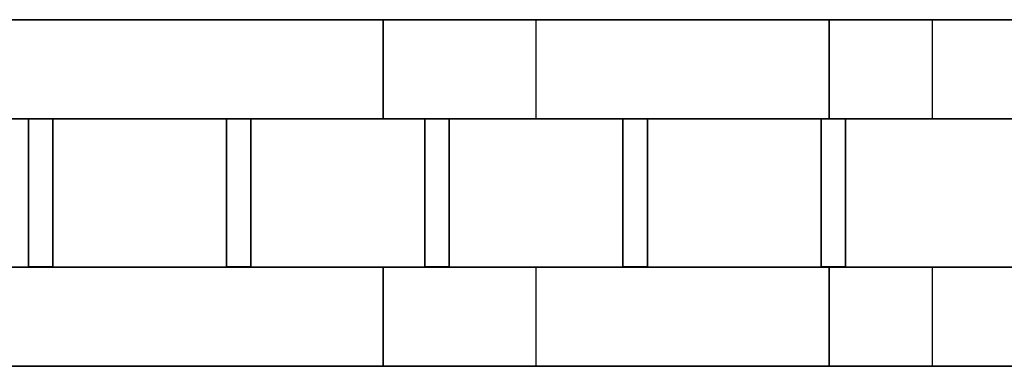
# Model space of a CAD drawing. Header units: millimetres. Extents: x -35 to 33166, y -35 to 31591.
# Tile 14 of 100: x 1784 to 2793, y 863 to 1219. Entities that reach past the tile are written whole.
import ezdxf

# ---------------------------------------------------------------- set-up
doc = ezdxf.new("R2010")
doc.units = ezdxf.units.MM
doc.header["$LTSCALE"] = 25.4
doc.layers.get('0').update_dxf_attribs({"true_color": 0xffffff})
doc.layers.add('ICF - L2', color=7, linetype='Continuous', true_color=0x64ff64)

# ---------------------------------------------------------------- blocks, each defined once
blk = doc.blocks.new('6XR35_96_S_Web')
for p, q in [((-76.1, -46.8, -12.5), (-76.1, 46.8, -12.5)), ((-76.1, 46.8, -12.5), (76.1, 46.8, -12.5)), ((76.1, 46.8, 12.5), (-76.1, 46.8, 12.5)), ((-76.1, 46.8, 12.5), (-76.1, -46.8, 12.5)), ((-76.1, 46.8, -12.5), (-76.1, 46.8, 12.5)), ((76.1, 46.8, -12.5), (76.1, -46.8, -12.5)), ((76.1, -46.8, 12.5), (76.1, 46.8, 12.5)), ((76.1, 46.8, 12.5), (76.1, 46.8, -12.5)), ((76.1, -46.8, -12.5), (-76.1, -46.8, -12.5)), ((-76.1, -46.8, 12.5), (76.1, -46.8, 12.5)), ((-76.1, -46.8, 12.5), (-76.1, -46.8, -12.5)), ((76.1, -46.8, -12.5), (76.1, -46.8, 12.5))]:
    blk.add_line(p, q)
blk = doc.blocks.new('Group9667')
for p, q in [((-101.6, 320.7, 457.2), (-101.6, 2438.4, 457.2)), ((-101.6, 2438.4, 457.2), (-101.6, 2438.4, 0)), ((-101.6, 0, 0), (-101.6, 2438.4, 0)), ((-101.6, 2438.4, 0), (0, 2438.4, 0)), ((-101.6, 2438.4, 457.2), (0, 2438.4, 457.2)), ((0, 0, 0), (0, 2438.4, 0)), ((0, 320.7, 457.2), (0, 2438.4, 457.2)), ((0, 2438.4, 457.2), (0, 2438.4, 0))]:
    blk.add_line(p, q)
blk = doc.blocks.new('Group#4723')
for p, q in [((-355.6, 320.7, 457.2), (-355.6, 2438.4, 457.2)), ((-355.6, 2438.4, 457.2), (-355.6, 2438.4, 0)), ((-355.6, 0, 0), (-355.6, 2438.4, 0)), ((-355.6, 2438.4, 0), (-254, 2438.4, 0)), ((-355.6, 2438.4, 457.2), (-254, 2438.4, 457.2)), ((-254, 0, 0), (-254, 2438.4, 0)), ((-254, 320.7, 457.2), (-254, 2438.4, 457.2)), ((-254, 2438.4, 457.2), (-254, 2438.4, 0))]:
    blk.add_line(p, q)
blk = doc.blocks.new('6XR35_96_S#1_MSG#20')
for name in ['Group#4723', 'Group9667']:
    blk.add_blockref(name, (0, 0))
at = {"extrusion": (9.72607e-16, 1, -1.15708e-14)}
for p in [(177.7, 97.8, 2336.8), (177.7, 97.8, 2133.6)]:
    blk.add_blockref('6XR35_96_S_Web', p, dxfattribs=at)
at = {"extrusion": (9.72607e-16, 1, 1.15708e-14)}
for p in [(177.7, 359, 2336.8), (177.7, 359, 2133.6)]:
    blk.add_blockref('6XR35_96_S_Web', p, dxfattribs=at)
blk = doc.blocks.new('Group9670')
for p, q in [((-101.6, 1071.3, 0), (-101.6, 0, 0)), ((0, 1071.3, 0), (0, 0, 0)), ((-101.6, 0, 457.2), (-101.6, 614.1, 457.2)), ((0, 0, 457.2), (0, 614.1, 457.2)), ((-101.6, 0, 0), (0, 0, 0)), ((-101.6, 0, 457.2), (0, 0, 457.2)), ((-101.6, 0, 457.2), (-101.6, 0, 0)), ((0, 0, 0), (0, 0, 457.2))]:
    blk.add_line(p, q)
blk = doc.blocks.new('Group9671')
for p, q in [((-355.6, 1071.3, 0), (-355.6, 0, 0)), ((-254, 1071.3, 0), (-254, 0, 0)), ((-355.6, 0, 457.2), (-355.6, 614.1, 457.2)), ((-254, 0, 457.2), (-254, 614.1, 457.2)), ((-355.6, 0, 0), (-254, 0, 0)), ((-355.6, 0, 457.2), (-254, 0, 457.2)), ((-355.6, 0, 457.2), (-355.6, 0, 0)), ((-254, 0, 0), (-254, 0, 457.2))]:
    blk.add_line(p, q)
blk = doc.blocks.new('Group9675')
for p, q in [((-101.6, 520.5, 51), (-253.7, 520.5, 51)), ((-253.7, 520.5, 51), (-253.7, 520.5, 144.7)), ((-253.7, 520.5, 144.7), (-101.6, 520.5, 144.7)), ((-253.7, 495.5, 51), (-253.7, 520.5, 51)), ((-253.7, 520.5, 144.7), (-253.7, 495.5, 144.7)), ((-101.6, 520.5, 144.7), (-101.6, 520.5, 51)), ((-101.6, 520.5, 51), (-101.6, 495.5, 51)), ((-101.6, 495.5, 144.7), (-101.6, 520.5, 144.7)), ((-101.6, 495.5, 144.7), (-253.7, 495.5, 144.7)), ((-253.7, 495.5, 144.7), (-253.7, 495.5, 51)), ((-253.7, 495.5, 51), (-101.6, 495.5, 51)), ((-101.6, 495.5, 51), (-101.6, 495.5, 144.7))]:
    blk.add_line(p, q)
blk = doc.blocks.new('Group#4765')
for p, q in [((-101.6, 520.5, 312.1), (-253.7, 520.5, 312.1)), ((-253.7, 520.5, 312.1), (-253.7, 520.5, 405.8)), ((-253.7, 520.5, 405.8), (-101.6, 520.5, 405.8)), ((-253.7, 495.5, 312.1), (-253.7, 520.5, 312.1)), ((-253.7, 520.5, 405.8), (-253.7, 495.5, 405.8)), ((-101.6, 520.5, 405.8), (-101.6, 520.5, 312.1)), ((-101.6, 520.5, 312.1), (-101.6, 495.5, 312.1)), ((-101.6, 495.5, 405.8), (-101.6, 520.5, 405.8)), ((-101.6, 495.5, 405.8), (-253.7, 495.5, 405.8)), ((-253.7, 495.5, 405.8), (-253.7, 495.5, 312.1)), ((-253.7, 495.5, 312.1), (-101.6, 495.5, 312.1)), ((-101.6, 495.5, 312.1), (-101.6, 495.5, 405.8))]:
    blk.add_line(p, q)
blk = doc.blocks.new('Group9677')
for p, q in [((-101.6, 317.3, 51), (-253.7, 317.3, 51)), ((-253.7, 317.3, 51), (-253.7, 317.3, 144.7)), ((-253.7, 317.3, 144.7), (-101.6, 317.3, 144.7)), ((-253.7, 292.3, 51), (-253.7, 317.3, 51)), ((-253.7, 317.3, 144.7), (-253.7, 292.3, 144.7)), ((-101.6, 317.3, 144.7), (-101.6, 317.3, 51)), ((-101.6, 317.3, 51), (-101.6, 292.3, 51)), ((-101.6, 292.3, 144.7), (-101.6, 317.3, 144.7)), ((-101.6, 292.3, 144.7), (-253.7, 292.3, 144.7)), ((-253.7, 292.3, 144.7), (-253.7, 292.3, 51)), ((-253.7, 292.3, 51), (-101.6, 292.3, 51)), ((-101.6, 292.3, 51), (-101.6, 292.3, 144.7))]:
    blk.add_line(p, q)
blk = doc.blocks.new('Group9678')
for p, q in [((-101.6, 317.3, 312.1), (-253.7, 317.3, 312.1)), ((-253.7, 317.3, 312.1), (-253.7, 317.3, 405.8)), ((-253.7, 317.3, 405.8), (-101.6, 317.3, 405.8)), ((-253.7, 292.3, 312.1), (-253.7, 317.3, 312.1)), ((-253.7, 317.3, 405.8), (-253.7, 292.3, 405.8)), ((-101.6, 317.3, 405.8), (-101.6, 317.3, 312.1)), ((-101.6, 317.3, 312.1), (-101.6, 292.3, 312.1)), ((-101.6, 292.3, 405.8), (-101.6, 317.3, 405.8)), ((-101.6, 292.3, 405.8), (-253.7, 292.3, 405.8)), ((-253.7, 292.3, 405.8), (-253.7, 292.3, 312.1)), ((-253.7, 292.3, 312.1), (-101.6, 292.3, 312.1)), ((-101.6, 292.3, 312.1), (-101.6, 292.3, 405.8))]:
    blk.add_line(p, q)
blk = doc.blocks.new('Group9679')
for p, q in [((-101.6, 114.1, 51), (-253.7, 114.1, 51)), ((-253.7, 114.1, 51), (-253.7, 114.1, 144.7)), ((-253.7, 114.1, 144.7), (-101.6, 114.1, 144.7)), ((-253.7, 89.1, 51), (-253.7, 114.1, 51)), ((-253.7, 114.1, 144.7), (-253.7, 89.1, 144.7)), ((-101.6, 114.1, 144.7), (-101.6, 114.1, 51)), ((-101.6, 114.1, 51), (-101.6, 89.1, 51)), ((-101.6, 89.1, 144.7), (-101.6, 114.1, 144.7)), ((-101.6, 89.1, 144.7), (-253.7, 89.1, 144.7)), ((-253.7, 89.1, 144.7), (-253.7, 89.1, 51)), ((-253.7, 89.1, 51), (-101.6, 89.1, 51)), ((-101.6, 89.1, 51), (-101.6, 89.1, 144.7))]:
    blk.add_line(p, q)
blk = doc.blocks.new('Group#4766')
for p, q in [((-101.6, 114.1, 312.1), (-253.7, 114.1, 312.1)), ((-253.7, 114.1, 312.1), (-253.7, 114.1, 405.8)), ((-253.7, 114.1, 405.8), (-101.6, 114.1, 405.8)), ((-253.7, 89.1, 312.1), (-253.7, 114.1, 312.1)), ((-253.7, 114.1, 405.8), (-253.7, 89.1, 405.8)), ((-101.6, 114.1, 405.8), (-101.6, 114.1, 312.1)), ((-101.6, 114.1, 312.1), (-101.6, 89.1, 312.1)), ((-101.6, 89.1, 405.8), (-101.6, 114.1, 405.8)), ((-101.6, 89.1, 405.8), (-253.7, 89.1, 405.8)), ((-253.7, 89.1, 405.8), (-253.7, 89.1, 312.1)), ((-253.7, 89.1, 312.1), (-101.6, 89.1, 312.1)), ((-101.6, 89.1, 312.1), (-101.6, 89.1, 405.8))]:
    blk.add_line(p, q)
blk = doc.blocks.new('6XR35_96_S#1_CUT_52_625_MSG')
for name in ['Group9671', 'Group9670', 'Group9675', 'Group#4765', 'Group9677', 'Group9678', 'Group9679', 'Group#4766']:
    blk.add_blockref(name, (0, 0))
blk = doc.blocks.new('Group9359')
for p, q in [((-101.6, 0, 0), (-101.6, 1741.7, 0)), ((0, 0, 0), (0, 1741.7, 0)), ((-101.6, 1477.7, 457.2), (-101.6, 0, 457.2)), ((0, 0, 457.2), (0, 1477.7, 457.2)), ((-101.6, 0, 0), (-101.6, 0, 457.2)), ((-101.6, 0, 0), (0, 0, 0)), ((-101.6, 0, 457.2), (0, 0, 457.2)), ((0, 0, 457.2), (0, 0, 0))]:
    blk.add_line(p, q)
blk = doc.blocks.new('Group#4322')
for p, q in [((-355.6, 0, 0), (-355.6, 1741.7, 0)), ((-254, 0, 0), (-254, 1741.7, 0)), ((-355.6, 1477.7, 457.2), (-355.6, 0, 457.2)), ((-254, 0, 457.2), (-254, 1477.7, 457.2)), ((-355.6, 0, 0), (-355.6, 0, 457.2)), ((-355.6, 0, 0), (-254, 0, 0)), ((-355.6, 0, 457.2), (-254, 0, 457.2)), ((-254, 0, 457.2), (-254, 0, 0))]:
    blk.add_line(p, q)
blk = doc.blocks.new('Group9368')
for p, q in [((-101.6, 926.9, 51), (-253.7, 926.9, 51)), ((-253.7, 926.9, 51), (-253.7, 926.9, 144.7)), ((-253.7, 926.9, 144.7), (-101.6, 926.9, 144.7)), ((-253.7, 901.9, 51), (-253.7, 926.9, 51)), ((-253.7, 926.9, 144.7), (-253.7, 901.9, 144.7)), ((-101.6, 926.9, 144.7), (-101.6, 926.9, 51)), ((-101.6, 926.9, 51), (-101.6, 901.9, 51)), ((-101.6, 901.9, 144.7), (-101.6, 926.9, 144.7)), ((-101.6, 901.9, 144.7), (-253.7, 901.9, 144.7)), ((-253.7, 901.9, 144.7), (-253.7, 901.9, 51)), ((-253.7, 901.9, 51), (-101.6, 901.9, 51)), ((-101.6, 901.9, 51), (-101.6, 901.9, 144.7))]:
    blk.add_line(p, q)
blk = doc.blocks.new('Group#4328')
for p, q in [((-101.6, 926.9, 312.1), (-253.7, 926.9, 312.1)), ((-253.7, 926.9, 312.1), (-253.7, 926.9, 405.8)), ((-253.7, 926.9, 405.8), (-101.6, 926.9, 405.8)), ((-253.7, 901.9, 312.1), (-253.7, 926.9, 312.1)), ((-253.7, 926.9, 405.8), (-253.7, 901.9, 405.8)), ((-101.6, 926.9, 405.8), (-101.6, 926.9, 312.1)), ((-101.6, 926.9, 312.1), (-101.6, 901.9, 312.1)), ((-101.6, 901.9, 405.8), (-101.6, 926.9, 405.8)), ((-101.6, 901.9, 405.8), (-253.7, 901.9, 405.8)), ((-253.7, 901.9, 405.8), (-253.7, 901.9, 312.1)), ((-253.7, 901.9, 312.1), (-101.6, 901.9, 312.1)), ((-101.6, 901.9, 312.1), (-101.6, 901.9, 405.8))]:
    blk.add_line(p, q)
blk = doc.blocks.new('Group#4330')
for p, q in [((-101.6, 723.7, 51), (-253.7, 723.7, 51)), ((-253.7, 723.7, 51), (-253.7, 723.7, 144.7)), ((-253.7, 723.7, 144.7), (-101.6, 723.7, 144.7)), ((-253.7, 698.7, 51), (-253.7, 723.7, 51)), ((-253.7, 723.7, 144.7), (-253.7, 698.7, 144.7)), ((-101.6, 723.7, 144.7), (-101.6, 723.7, 51)), ((-101.6, 723.7, 51), (-101.6, 698.7, 51)), ((-101.6, 698.7, 144.7), (-101.6, 723.7, 144.7)), ((-101.6, 698.7, 144.7), (-253.7, 698.7, 144.7)), ((-253.7, 698.7, 144.7), (-253.7, 698.7, 51)), ((-253.7, 698.7, 51), (-101.6, 698.7, 51)), ((-101.6, 698.7, 51), (-101.6, 698.7, 144.7))]:
    blk.add_line(p, q)
blk = doc.blocks.new('Group9371')
for p, q in [((-101.6, 723.7, 312.1), (-253.7, 723.7, 312.1)), ((-253.7, 723.7, 312.1), (-253.7, 723.7, 405.8)), ((-253.7, 723.7, 405.8), (-101.6, 723.7, 405.8)), ((-253.7, 698.7, 312.1), (-253.7, 723.7, 312.1)), ((-253.7, 723.7, 405.8), (-253.7, 698.7, 405.8)), ((-101.6, 723.7, 405.8), (-101.6, 723.7, 312.1)), ((-101.6, 723.7, 312.1), (-101.6, 698.7, 312.1)), ((-101.6, 698.7, 405.8), (-101.6, 723.7, 405.8)), ((-101.6, 698.7, 405.8), (-253.7, 698.7, 405.8)), ((-253.7, 698.7, 405.8), (-253.7, 698.7, 312.1)), ((-253.7, 698.7, 312.1), (-101.6, 698.7, 312.1)), ((-101.6, 698.7, 312.1), (-101.6, 698.7, 405.8))]:
    blk.add_line(p, q)
blk = doc.blocks.new('Group9372')
for p, q in [((-101.6, 520.5, 51), (-253.7, 520.5, 51)), ((-253.7, 520.5, 51), (-253.7, 520.5, 144.7)), ((-253.7, 520.5, 144.7), (-101.6, 520.5, 144.7)), ((-253.7, 495.5, 51), (-253.7, 520.5, 51)), ((-253.7, 520.5, 144.7), (-253.7, 495.5, 144.7)), ((-101.6, 520.5, 144.7), (-101.6, 520.5, 51)), ((-101.6, 520.5, 51), (-101.6, 495.5, 51)), ((-101.6, 495.5, 144.7), (-101.6, 520.5, 144.7)), ((-101.6, 495.5, 144.7), (-253.7, 495.5, 144.7)), ((-253.7, 495.5, 144.7), (-253.7, 495.5, 51)), ((-253.7, 495.5, 51), (-101.6, 495.5, 51)), ((-101.6, 495.5, 51), (-101.6, 495.5, 144.7))]:
    blk.add_line(p, q)
blk = doc.blocks.new('Group#4332')
for p, q in [((-101.6, 520.5, 312.1), (-253.7, 520.5, 312.1)), ((-253.7, 520.5, 312.1), (-253.7, 520.5, 405.8)), ((-253.7, 520.5, 405.8), (-101.6, 520.5, 405.8)), ((-253.7, 495.5, 312.1), (-253.7, 520.5, 312.1)), ((-253.7, 520.5, 405.8), (-253.7, 495.5, 405.8)), ((-101.6, 520.5, 405.8), (-101.6, 520.5, 312.1)), ((-101.6, 520.5, 312.1), (-101.6, 495.5, 312.1)), ((-101.6, 495.5, 405.8), (-101.6, 520.5, 405.8)), ((-101.6, 495.5, 405.8), (-253.7, 495.5, 405.8)), ((-253.7, 495.5, 405.8), (-253.7, 495.5, 312.1)), ((-253.7, 495.5, 312.1), (-101.6, 495.5, 312.1)), ((-101.6, 495.5, 312.1), (-101.6, 495.5, 405.8))]:
    blk.add_line(p, q)
blk = doc.blocks.new('Group9374')
for p, q in [((-101.6, 317.3, 51), (-253.7, 317.3, 51)), ((-253.7, 317.3, 51), (-253.7, 317.3, 144.7)), ((-253.7, 317.3, 144.7), (-101.6, 317.3, 144.7)), ((-253.7, 292.3, 51), (-253.7, 317.3, 51)), ((-253.7, 317.3, 144.7), (-253.7, 292.3, 144.7)), ((-101.6, 317.3, 144.7), (-101.6, 317.3, 51)), ((-101.6, 317.3, 51), (-101.6, 292.3, 51)), ((-101.6, 292.3, 144.7), (-101.6, 317.3, 144.7)), ((-101.6, 292.3, 144.7), (-253.7, 292.3, 144.7)), ((-253.7, 292.3, 144.7), (-253.7, 292.3, 51)), ((-253.7, 292.3, 51), (-101.6, 292.3, 51)), ((-101.6, 292.3, 51), (-101.6, 292.3, 144.7))]:
    blk.add_line(p, q)
blk = doc.blocks.new('Group9375')
for p, q in [((-101.6, 317.3, 312.1), (-253.7, 317.3, 312.1)), ((-253.7, 317.3, 312.1), (-253.7, 317.3, 405.8)), ((-253.7, 317.3, 405.8), (-101.6, 317.3, 405.8)), ((-253.7, 292.3, 312.1), (-253.7, 317.3, 312.1)), ((-253.7, 317.3, 405.8), (-253.7, 292.3, 405.8)), ((-101.6, 317.3, 405.8), (-101.6, 317.3, 312.1)), ((-101.6, 317.3, 312.1), (-101.6, 292.3, 312.1)), ((-101.6, 292.3, 405.8), (-101.6, 317.3, 405.8)), ((-101.6, 292.3, 405.8), (-253.7, 292.3, 405.8)), ((-253.7, 292.3, 405.8), (-253.7, 292.3, 312.1)), ((-253.7, 292.3, 312.1), (-101.6, 292.3, 312.1)), ((-101.6, 292.3, 312.1), (-101.6, 292.3, 405.8))]:
    blk.add_line(p, q)
blk = doc.blocks.new('Group9376')
for p, q in [((-101.6, 114.1, 51), (-253.7, 114.1, 51)), ((-253.7, 114.1, 51), (-253.7, 114.1, 144.7)), ((-253.7, 114.1, 144.7), (-101.6, 114.1, 144.7)), ((-253.7, 89.1, 51), (-253.7, 114.1, 51)), ((-253.7, 114.1, 144.7), (-253.7, 89.1, 144.7)), ((-101.6, 114.1, 144.7), (-101.6, 114.1, 51)), ((-101.6, 114.1, 51), (-101.6, 89.1, 51)), ((-101.6, 89.1, 144.7), (-101.6, 114.1, 144.7)), ((-101.6, 89.1, 144.7), (-253.7, 89.1, 144.7)), ((-253.7, 89.1, 144.7), (-253.7, 89.1, 51)), ((-253.7, 89.1, 51), (-101.6, 89.1, 51)), ((-101.6, 89.1, 51), (-101.6, 89.1, 144.7))]:
    blk.add_line(p, q)
blk = doc.blocks.new('Group9377')
for p, q in [((-101.6, 114.1, 312.1), (-253.7, 114.1, 312.1)), ((-253.7, 114.1, 312.1), (-253.7, 114.1, 405.8)), ((-253.7, 114.1, 405.8), (-101.6, 114.1, 405.8)), ((-253.7, 89.1, 312.1), (-253.7, 114.1, 312.1)), ((-253.7, 114.1, 405.8), (-253.7, 89.1, 405.8)), ((-101.6, 114.1, 405.8), (-101.6, 114.1, 312.1)), ((-101.6, 114.1, 312.1), (-101.6, 89.1, 312.1)), ((-101.6, 89.1, 405.8), (-101.6, 114.1, 405.8)), ((-101.6, 89.1, 405.8), (-253.7, 89.1, 405.8)), ((-253.7, 89.1, 405.8), (-253.7, 89.1, 312.1)), ((-253.7, 89.1, 312.1), (-101.6, 89.1, 312.1)), ((-101.6, 89.1, 312.1), (-101.6, 89.1, 405.8))]:
    blk.add_line(p, q)
blk = doc.blocks.new('6XR35_96_S#1_CUT_68_625_MSG')
for name in ['Group#4322', 'Group9359', 'Group9368', 'Group#4328', 'Group#4330', 'Group9371', 'Group9372', 'Group#4332', 'Group9374', 'Group9375', 'Group9376', 'Group9377']:
    blk.add_blockref(name, (0, 0))
blk = doc.blocks.new('Group9356')
for p, q in [((-101.6, 269.9, 457.2), (-101.6, 2438.4, 457.2)), ((-101.6, 2438.4, 457.2), (-101.6, 2438.4, 0)), ((-101.6, 0, 0), (-101.6, 2438.4, 0)), ((-101.6, 2438.4, 0), (0, 2438.4, 0)), ((-101.6, 2438.4, 457.2), (0, 2438.4, 457.2)), ((0, 0, 0), (0, 2438.4, 0)), ((0, 2438.4, 457.2), (0, 269.9, 457.2)), ((0, 2438.4, 457.2), (0, 2438.4, 0))]:
    blk.add_line(p, q)
blk = doc.blocks.new('Group9357')
for p, q in [((-355.6, 269.9, 457.2), (-355.6, 2438.4, 457.2)), ((-355.6, 2438.4, 457.2), (-355.6, 2438.4, 0)), ((-355.6, 0, 0), (-355.6, 2438.4, 0)), ((-355.6, 2438.4, 0), (-254, 2438.4, 0)), ((-355.6, 2438.4, 457.2), (-254, 2438.4, 457.2)), ((-254, 0, 0), (-254, 2438.4, 0)), ((-254, 2438.4, 457.2), (-254, 269.9, 457.2)), ((-254, 2438.4, 457.2), (-254, 2438.4, 0))]:
    blk.add_line(p, q)
blk = doc.blocks.new('6XR35_96_S#1_MSG#11')
for name in ['Group9357', 'Group9356']:
    blk.add_blockref(name, (0, 0))
blk = doc.blocks.new('Group9836')
for p, q in [((-101.6, 1020.5, 0), (-101.6, 563.3, 457.2)), ((-101.6, 1020.5, 0), (-101.6, 0, 0)), ((0, 563.3, 457.2), (0, 1020.5, 0)), ((0, 1020.5, 0), (0, 0, 0)), ((-101.6, 563.3, 457.2), (0, 563.3, 457.2)), ((-101.6, 0, 457.2), (-101.6, 563.3, 457.2)), ((0, 0, 457.2), (0, 563.3, 457.2)), ((-101.6, 0, 0), (0, 0, 0)), ((-101.6, 0, 457.2), (0, 0, 457.2)), ((-101.6, 0, 457.2), (-101.6, 0, 0)), ((0, 0, 0), (0, 0, 457.2))]:
    blk.add_line(p, q)
blk = doc.blocks.new('Group9837')
for p, q in [((-355.6, 1020.5, 0), (-355.6, 563.3, 457.2)), ((-355.6, 1020.5, 0), (-355.6, 0, 0)), ((-254, 563.3, 457.2), (-254, 1020.5, 0)), ((-254, 1020.5, 0), (-254, 0, 0)), ((-355.6, 563.3, 457.2), (-254, 563.3, 457.2)), ((-355.6, 0, 457.2), (-355.6, 563.3, 457.2)), ((-254, 0, 457.2), (-254, 563.3, 457.2)), ((-355.6, 0, 0), (-254, 0, 0)), ((-355.6, 0, 457.2), (-254, 0, 457.2)), ((-355.6, 0, 457.2), (-355.6, 0, 0)), ((-254, 0, 0), (-254, 0, 457.2))]:
    blk.add_line(p, q)
blk = doc.blocks.new('Group9839')
for p, q in [((-101.6, 723.7, 51), (-253.7, 723.7, 51)), ((-253.7, 723.7, 51), (-253.7, 723.7, 144.7)), ((-253.7, 723.7, 144.7), (-101.6, 723.7, 144.7)), ((-253.7, 698.7, 51), (-253.7, 723.7, 51)), ((-253.7, 723.7, 144.7), (-253.7, 698.7, 144.7)), ((-101.6, 723.7, 144.7), (-101.6, 723.7, 51)), ((-101.6, 723.7, 51), (-101.6, 698.7, 51)), ((-101.6, 698.7, 144.7), (-101.6, 723.7, 144.7)), ((-101.6, 698.7, 144.7), (-253.7, 698.7, 144.7)), ((-253.7, 698.7, 144.7), (-253.7, 698.7, 51)), ((-253.7, 698.7, 51), (-101.6, 698.7, 51)), ((-101.6, 698.7, 51), (-101.6, 698.7, 144.7))]:
    blk.add_line(p, q)
blk = doc.blocks.new('Group9840')
for p, q in [((-101.6, 520.5, 51), (-253.7, 520.5, 51)), ((-253.7, 520.5, 51), (-253.7, 520.5, 144.7)), ((-253.7, 520.5, 144.7), (-101.6, 520.5, 144.7)), ((-253.7, 495.5, 51), (-253.7, 520.5, 51)), ((-253.7, 520.5, 144.7), (-253.7, 495.5, 144.7)), ((-101.6, 520.5, 144.7), (-101.6, 520.5, 51)), ((-101.6, 520.5, 51), (-101.6, 495.5, 51)), ((-101.6, 495.5, 144.7), (-101.6, 520.5, 144.7)), ((-101.6, 495.5, 144.7), (-253.7, 495.5, 144.7)), ((-253.7, 495.5, 144.7), (-253.7, 495.5, 51)), ((-253.7, 495.5, 51), (-101.6, 495.5, 51)), ((-101.6, 495.5, 51), (-101.6, 495.5, 144.7))]:
    blk.add_line(p, q)
blk = doc.blocks.new('Group9841')
for p, q in [((-101.6, 520.5, 312.1), (-253.7, 520.5, 312.1)), ((-253.7, 520.5, 312.1), (-253.7, 520.5, 405.8)), ((-253.7, 520.5, 405.8), (-101.6, 520.5, 405.8)), ((-253.7, 495.5, 312.1), (-253.7, 520.5, 312.1)), ((-253.7, 520.5, 405.8), (-253.7, 495.5, 405.8)), ((-101.6, 520.5, 405.8), (-101.6, 520.5, 312.1)), ((-101.6, 520.5, 312.1), (-101.6, 495.5, 312.1)), ((-101.6, 495.5, 405.8), (-101.6, 520.5, 405.8)), ((-101.6, 495.5, 405.8), (-253.7, 495.5, 405.8)), ((-253.7, 495.5, 405.8), (-253.7, 495.5, 312.1)), ((-253.7, 495.5, 312.1), (-101.6, 495.5, 312.1)), ((-101.6, 495.5, 312.1), (-101.6, 495.5, 405.8))]:
    blk.add_line(p, q)
blk = doc.blocks.new('Group9842')
for p, q in [((-101.6, 317.3, 51), (-253.7, 317.3, 51)), ((-253.7, 317.3, 51), (-253.7, 317.3, 144.7)), ((-253.7, 317.3, 144.7), (-101.6, 317.3, 144.7)), ((-253.7, 292.3, 51), (-253.7, 317.3, 51)), ((-253.7, 317.3, 144.7), (-253.7, 292.3, 144.7)), ((-101.6, 317.3, 144.7), (-101.6, 317.3, 51)), ((-101.6, 317.3, 51), (-101.6, 292.3, 51)), ((-101.6, 292.3, 144.7), (-101.6, 317.3, 144.7)), ((-101.6, 292.3, 144.7), (-253.7, 292.3, 144.7)), ((-253.7, 292.3, 144.7), (-253.7, 292.3, 51)), ((-253.7, 292.3, 51), (-101.6, 292.3, 51)), ((-101.6, 292.3, 51), (-101.6, 292.3, 144.7))]:
    blk.add_line(p, q)
blk = doc.blocks.new('Group9843')
for p, q in [((-101.6, 317.3, 312.1), (-253.7, 317.3, 312.1)), ((-253.7, 317.3, 312.1), (-253.7, 317.3, 405.8)), ((-253.7, 317.3, 405.8), (-101.6, 317.3, 405.8)), ((-253.7, 292.3, 312.1), (-253.7, 317.3, 312.1)), ((-253.7, 317.3, 405.8), (-253.7, 292.3, 405.8)), ((-101.6, 317.3, 405.8), (-101.6, 317.3, 312.1)), ((-101.6, 317.3, 312.1), (-101.6, 292.3, 312.1)), ((-101.6, 292.3, 405.8), (-101.6, 317.3, 405.8)), ((-101.6, 292.3, 405.8), (-253.7, 292.3, 405.8)), ((-253.7, 292.3, 405.8), (-253.7, 292.3, 312.1)), ((-253.7, 292.3, 312.1), (-101.6, 292.3, 312.1)), ((-101.6, 292.3, 312.1), (-101.6, 292.3, 405.8))]:
    blk.add_line(p, q)
blk = doc.blocks.new('Group9844')
for p, q in [((-101.6, 114.1, 51), (-253.7, 114.1, 51)), ((-253.7, 114.1, 51), (-253.7, 114.1, 144.7)), ((-253.7, 114.1, 144.7), (-101.6, 114.1, 144.7)), ((-253.7, 89.1, 51), (-253.7, 114.1, 51)), ((-253.7, 114.1, 144.7), (-253.7, 89.1, 144.7)), ((-101.6, 114.1, 144.7), (-101.6, 114.1, 51)), ((-101.6, 114.1, 51), (-101.6, 89.1, 51)), ((-101.6, 89.1, 144.7), (-101.6, 114.1, 144.7)), ((-101.6, 89.1, 144.7), (-253.7, 89.1, 144.7)), ((-253.7, 89.1, 144.7), (-253.7, 89.1, 51)), ((-253.7, 89.1, 51), (-101.6, 89.1, 51)), ((-101.6, 89.1, 51), (-101.6, 89.1, 144.7))]:
    blk.add_line(p, q)
blk = doc.blocks.new('Group9845')
for p, q in [((-101.6, 114.1, 312.1), (-253.7, 114.1, 312.1)), ((-253.7, 114.1, 312.1), (-253.7, 114.1, 405.8)), ((-253.7, 114.1, 405.8), (-101.6, 114.1, 405.8)), ((-253.7, 89.1, 312.1), (-253.7, 114.1, 312.1)), ((-253.7, 114.1, 405.8), (-253.7, 89.1, 405.8)), ((-101.6, 114.1, 405.8), (-101.6, 114.1, 312.1)), ((-101.6, 114.1, 312.1), (-101.6, 89.1, 312.1)), ((-101.6, 89.1, 405.8), (-101.6, 114.1, 405.8)), ((-101.6, 89.1, 405.8), (-253.7, 89.1, 405.8)), ((-253.7, 89.1, 405.8), (-253.7, 89.1, 312.1)), ((-253.7, 89.1, 312.1), (-101.6, 89.1, 312.1)), ((-101.6, 89.1, 312.1), (-101.6, 89.1, 405.8))]:
    blk.add_line(p, q)
blk = doc.blocks.new('6XR35_96_S#1_CUT_68_625_MSG#1')
for name in ['Group9837', 'Group9836', 'Group9839', 'Group9840', 'Group9841', 'Group9842', 'Group9843', 'Group9844', 'Group9845']:
    blk.add_blockref(name, (0, 0))
blk = doc.blocks.new('Group9832')
for p, q in [((-101.6, 1184.3, 457.2), (-101.6, 2438.4, 457.2)), ((-101.6, 2438.4, 457.2), (-101.6, 2438.4, 0)), ((-101.6, 2438.4, 0), (-101.6, 727.1, 0)), ((-101.6, 2438.4, 0), (0, 2438.4, 0)), ((-101.6, 2438.4, 457.2), (0, 2438.4, 457.2)), ((0, 2438.4, 0), (0, 727.1, 0)), ((0, 1184.3, 457.2), (0, 2438.4, 457.2)), ((0, 2438.4, 457.2), (0, 2438.4, 0))]:
    blk.add_line(p, q)
blk = doc.blocks.new('Group9833')
for p, q in [((-355.6, 1184.3, 457.2), (-355.6, 2438.4, 457.2)), ((-355.6, 2438.4, 457.2), (-355.6, 2438.4, 0)), ((-355.6, 2438.4, 0), (-355.6, 727.1, 0)), ((-355.6, 2438.4, 0), (-254, 2438.4, 0)), ((-355.6, 2438.4, 457.2), (-254, 2438.4, 457.2)), ((-254, 2438.4, 0), (-254, 727.1, 0)), ((-254, 1184.3, 457.2), (-254, 2438.4, 457.2)), ((-254, 2438.4, 457.2), (-254, 2438.4, 0))]:
    blk.add_line(p, q)
blk = doc.blocks.new('6XR35_96_S#1_MSG#29')
for name in ['Group9833', 'Group9832']:
    blk.add_blockref(name, (0, 0))
blk = doc.blocks.new('Group11763')
for p, q in [((-101.6, 156.845), (-101.6, -300.355, 457.2)), ((0, 156.845), (-101.6, 156.845)), ((-101.6, 156.845), (-101.6, -1660.525)), ((0, -300.355, 457.2), (0, 156.845)), ((0, 156.845), (0, -1660.525)), ((-101.6, -300.355, 457.2), (0, -300.355, 457.2)), ((-101.6, -1203.325, 457.2), (-101.6, -300.355, 457.2)), ((0, -1203.325, 457.2), (0, -300.355, 457.2))]:
    blk.add_line(p, q)
blk = doc.blocks.new('Group#5333')
for p, q in [((-355.6, 156.845), (-355.6, -300.355, 457.2)), ((-254, 156.845), (-355.6, 156.845)), ((-355.6, 156.845), (-355.6, -1660.525)), ((-254, -300.355, 457.2), (-254, 156.845)), ((-254, 156.845), (-254, -1660.525)), ((-355.6, -300.355, 457.2), (-254, -300.355, 457.2)), ((-355.6, -1203.325, 457.2), (-355.6, -300.355, 457.2)), ((-254, -1203.325, 457.2), (-254, -300.355, 457.2))]:
    blk.add_line(p, q)
blk = doc.blocks.new('6XR35_96_S_CUT_71_5_GM')
for name in ['Group#5333', 'Group11763']:
    blk.add_blockref(name, (0, 0))
at = {"extrusion": (9.72607e-16, 1, -1.15708e-14)}
for p in [(177.7, 97.8, -101.6), (177.7, 97.8, -304.8)]:
    blk.add_blockref('6XR35_96_S_Web', p, dxfattribs=at)
at = {"extrusion": (9.72607e-16, 1, 1.15708e-14)}
blk.add_blockref('6XR35_96_S_Web', (177.7, 359, -304.8), dxfattribs=at)
blk = doc.blocks.new('Group#5338')
for p, q in [((-101.6, 106.045), (-101.6, -345.44, 451.485)), ((0, 106.045), (-101.6, 106.045)), ((-101.6, 106.045), (-101.6, -796.925)), ((0, -345.44, 451.485), (0, 106.045)), ((0, 106.045), (0, -796.925)), ((0, -345.44, 451.485), (-101.6, -345.44, 451.485)), ((-101.6, -345.44, 451.485), (-101.6, -796.925)), ((0, -796.925), (0, -345.44, 451.485)), ((-101.6, -796.925), (0, -796.925))]:
    blk.add_line(p, q)
blk = doc.blocks.new('Group#5339')
for p, q in [((-355.6, 106.045), (-355.6, -345.44, 451.485)), ((-254, 106.045), (-355.6, 106.045)), ((-355.6, 106.045), (-355.6, -796.925)), ((-254, -345.44, 451.485), (-254, 106.045)), ((-254, 106.045), (-254, -796.925)), ((-254, -345.44, 451.485), (-355.6, -345.44, 451.485)), ((-355.6, -345.44, 451.485), (-355.6, -796.925)), ((-254, -796.925), (-254, -345.44, 451.485)), ((-355.6, -796.925), (-254, -796.925))]:
    blk.add_line(p, q)
blk = doc.blocks.new('Group#5340')
for p, q in [((-101.6, -292.3, 398.4), (-253.7, -292.3, 398.4)), ((-253.7, -292.3, 398.4), (-253.7, -299.7, 405.8)), ((-253.7, -317.3, 312.1), (-253.7, -292.3, 312.1)), ((-253.7, -292.3, 312.1), (-101.6, -292.3, 312.1)), ((-253.7, -292.3, 312.1), (-253.7, -292.3, 398.4)), ((-101.6, -299.7, 405.8), (-101.6, -292.3, 398.4)), ((-101.6, -292.3, 312.1), (-101.6, -317.3, 312.1)), ((-101.6, -292.3, 312.1), (-101.6, -292.3, 398.4)), ((-253.7, -299.7, 405.8), (-101.6, -299.7, 405.8)), ((-253.7, -299.7, 405.8), (-253.7, -317.3, 405.8)), ((-101.6, -299.7, 405.8), (-101.6, -317.3, 405.8)), ((-101.6, -317.3, 312.1), (-253.7, -317.3, 312.1)), ((-101.6, -317.3, 405.8), (-253.7, -317.3, 405.8)), ((-253.7, -317.3, 405.8), (-253.7, -317.3, 312.1)), ((-101.6, -317.3, 312.1), (-101.6, -317.3, 405.8))]:
    blk.add_line(p, q)
blk = doc.blocks.new('6XR35_96_S_CUT_35_5_GM')
for name in ['Group#5339', 'Group#5338', 'Group#5340']:
    blk.add_blockref(name, (0, 0))
at = {"extrusion": (9.72607e-16, 1, -1.15708e-14)}
for p in [(177.7, 97.8, -101.6), (177.7, 97.8, -304.8), (177.7, 97.8, -508)]:
    blk.add_blockref('6XR35_96_S_Web', p, dxfattribs=at)
blk = doc.blocks.new('Group3664')
at = {"layer": 'ICF - L2', "rotation": 90}
for name, p in [('6XR35_96_S#1_CUT_68_625_MSG', (2719.6, 1218.6, 6425)), ('6XR35_96_S#1_CUT_52_625_MSG', (2313.2, 1218.6, 6882.2)), ('6XR35_96_S#1_CUT_68_625_MSG#1', (2719.6, 1218.6, 7339.4)), ('6XR35_96_S_CUT_71_5_GM', (2313.2, 1218.6, 7796.6)), ('6XR35_96_S#1_MSG#20', (4751.6, 1218.6, 6882.2)), ('6XR35_96_S_CUT_35_5_GM', (2719.6, 1218.6, 8253.8)), ('6XR35_96_S#1_MSG#11', (5158, 1218.6, 6425)), ('6XR35_96_S#1_MSG#29', (5158, 1218.6, 7339.4))]:
    blk.add_blockref(name, p, dxfattribs=at)

msp = doc.modelspace()

# ---------------------------------------------------------------- block references
msp.add_blockref('Group3664', (0, 0))

doc.saveas('drawing.dxf')
